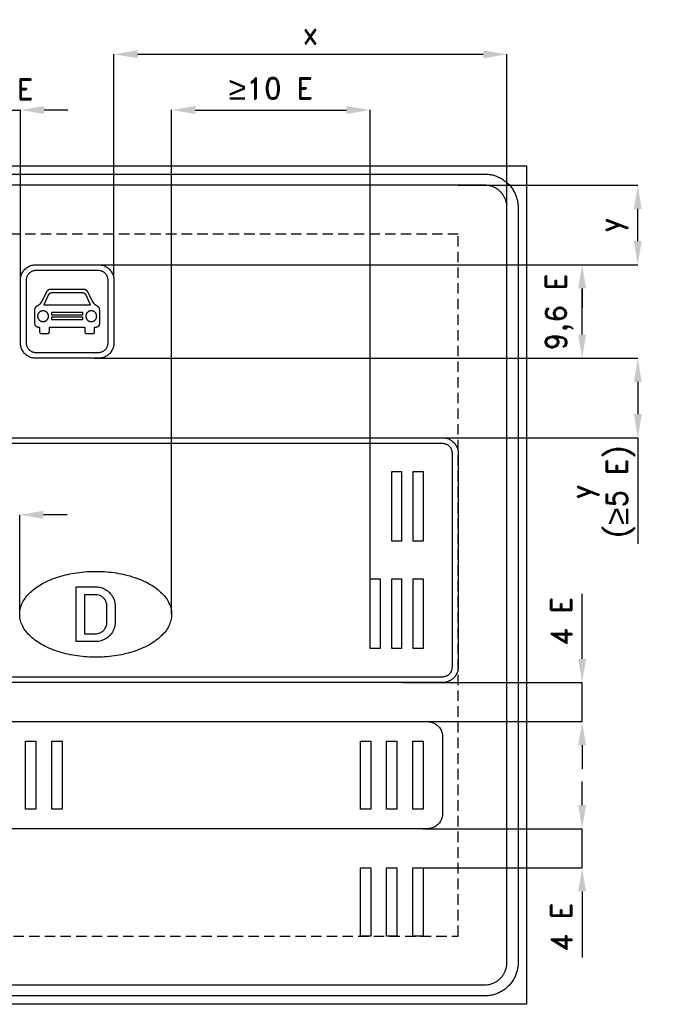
# Model space of a CAD drawing. Header units: millimetres. Extents: x 255 to 5039, y 469 to 4003.
# Tile 2 of 2: x 2755 to 5039, y 469 to 4003. Entities that reach past the tile are written whole.
import ezdxf

# ---------------------------------------------------------------- set-up
doc = ezdxf.new("R2010")
doc.units = ezdxf.units.MM
doc.header["$LTSCALE"] = 5
doc.linetypes.add('ČÁRKOVANÁX2', pattern=[1.5, 1, -0.5])
doc.layers.add('Kóty', color=2, linetype='Continuous')
doc.layers.add('Značka', color=7, linetype='Continuous')
doc.styles.get("Standard").update_dxf_attribs({"font": 'romand.shx', "height": 75})
doc.dimstyles.get("Standard").update_dxf_attribs({"dimtxt": 75, "dimasz": 85, "dimexe": 0.18, "dimexo": 0.0625, "dimgap": 37.5, "dimtad": 1, "dimdec": 0, "dimzin": 0, "dimdsep": 46, "dimtxsty": 'Standard', "dimcen": 0.09, "dimadec": 0, "dimazin": 0, "dimtfac": 1, "dimtdec": 0, "dimtofl": 0, "dimtmove": 0, "dimatfit": 3, "dimfxl": 1, "dimtolj": 1, "dimtzin": 0, "dimarcsym": 0})

# ---------------------------------------------------------------- blocks, each defined once
blk = doc.blocks.new('*D1')
at = {"layer": 'Defpoints', "color": 0, "transparency": 16777216}
for p in [(4014.7, 3678.7), (4014.7, 1996.2), (3301.5, 1870.1)]:
    blk.add_point(p, dxfattribs=at)
at = {"layer": 'Kóty', "color": 0, "lineweight": -2, "transparency": 16777216}
for p, q in [((3301.5, 1870.2), (3301.5, 3678.9)), ((3386.5, 3678.7), (3929.7, 3678.7)), ((4014.7, 1996.3), (4014.7, 3678.9))]:
    blk.add_line(p, q, dxfattribs=at)
at = {"layer": 'Kóty', "color": 0, "transparency": 16777216}
for points in [[(3386.5, 3692.9), (3386.5, 3664.6), (3301.5, 3678.7)], [(3929.7, 3692.9), (3929.7, 3664.6), (4014.7, 3678.7)]]:
    blk.add_solid(points, dxfattribs=at)
at = {"layer": 'Kóty', "color": 0, "transparency": 16777216, "insert": (3658.1, 3756.9), "char_height": 75, "attachment_point": 5}
blk.add_mtext('\\A1;{\\fArial|b0|i0|c238|p34;\\H1.08333x;≥\\Fromand|c238;\\H0.92308x;10 E}', dxfattribs=at)
blk = doc.blocks.new('*D3')
at = {"layer": 'Defpoints', "color": 0, "transparency": 16777216}
for p in [(4506, 3878.7), (4506, 3267.9), (3094, 3079.2)]:
    blk.add_point(p, dxfattribs=at)
at = {"layer": 'Kóty', "color": 0, "lineweight": -2, "transparency": 16777216}
for p, q in [((3094, 3079.2), (3094, 3878.9)), ((3179, 3878.7), (4421, 3878.7)), ((4506, 3267.9), (4506, 3878.9))]:
    blk.add_line(p, q, dxfattribs=at)
at = {"layer": 'Kóty', "color": 0, "transparency": 16777216}
for points in [[(3179, 3892.9), (3179, 3864.6), (3094, 3878.7)], [(4421, 3892.9), (4421, 3864.6), (4506, 3878.7)]]:
    blk.add_solid(points, dxfattribs=at)
at = {"layer": 'Kóty', "color": 0, "transparency": 16777216, "insert": (3800, 3953.7), "char_height": 75, "attachment_point": 5}
blk.add_mtext('\\A1;x', dxfattribs=at)
blk = doc.blocks.new('*D4')
at = {"layer": 'Defpoints', "color": 0, "transparency": 16777216}
for p in [(4331, 3408.7), (4976, 3408.7), (3038.2, 3123.5)]:
    blk.add_point(p, dxfattribs=at)
at = {"layer": 'Kóty', "color": 0, "lineweight": -2, "transparency": 16777216}
for p, q in [((4331.1, 3408.7), (4976.2, 3408.7)), ((4976, 3208.5), (4976, 3323.7)), ((3038.3, 3123.5), (4976.2, 3123.5))]:
    blk.add_line(p, q, dxfattribs=at)
at = {"layer": 'Kóty', "color": 0, "transparency": 16777216}
for points in [[(4961.9, 3323.7), (4990.2, 3323.7), (4976, 3408.7)], [(4961.9, 3208.5), (4990.2, 3208.5), (4976, 3123.5)]]:
    blk.add_solid(points, dxfattribs=at)
at = {"layer": 'Kóty', "color": 0, "transparency": 16777216, "insert": (4888.5, 3266.1), "char_height": 75, "attachment_point": 5, "rotation": 90}
blk.add_mtext('\\A1;y', dxfattribs=at)

msp = doc.modelspace()

# ---------------------------------------------------------------- linework, layer by layer
at = {"color": 251}
for points in [[(3979.3, 1168.7), (3979.3, 1413.7), (4016.4, 1413.7), (4016.4, 1168.7), (3979.3, 1168.7)], [(4073.6, 1168.7), (4073.6, 1413.7), (4110.7, 1413.7), (4110.7, 1168.7), (4073.6, 1168.7)], [(4167.9, 1168.7), (4167.9, 1413.7), (4205, 1413.7), (4205, 1168.7), (4167.9, 1168.7)]]:
    msp.add_lwpolyline(points, dxfattribs=at)
at = {"layer": 'Kóty'}
for p, q in [((2758, 3044.2), (2758, 3678.9)), ((2928, 3678.7), (2843, 3678.7)), ((3028.2, 3123.5), (4776.2, 3123.5)), ((4776, 3038.5), (4776, 2968.2)), ((4776, 2872.5), (4776, 3038.5)), ((4776, 2872.5), (4776, 2945.3)), ((3023.4, 2787.5), (4776.2, 2787.5)), ((3023.4, 2787.5), (4976.2, 2787.5)), ((4976, 2702.5), (4976, 2587.2)), ((4181.6, 2502.2), (4976.2, 2502.2)), ((2755.5, 1868.1), (2755.5, 2226)), ((2925.5, 2225.8), (2840.5, 2225.8)), ((4776, 1708.7), (4776, 1942.5)), ((4132.2, 1623.7), (4776.2, 1623.7)), ((4132.2, 1483.7), (4776.2, 1483.7)), ((4776, 1398.7), (4776, 1313.7)), ((4776, 1183.7), (4776, 1268.7)), ((4205.1, 1098.7), (4776.2, 1098.7)), ((4205.1, 958.7), (4776.2, 958.7)), ((4776, 873.7), (4776, 636.4))]:
    msp.add_line(p, q, dxfattribs=at)
for points in [[(2618, 3678.7), (2758, 3678.7)], [(4976.2, 2502.2), (4976.2, 2121)], [(4776, 1483.7), (4776.2, 1623.7)], [(4776, 958.7), (4776, 1098.7)]]:
    msp.add_lwpolyline(points, dxfattribs=at)
for points in [[(2843, 3692.9), (2843, 3664.6), (2758, 3678.7)], [(4761.9, 3038.5), (4790.2, 3038.5), (4776, 3123.5)], [(4761.9, 3038.5), (4790.2, 3038.5), (4776, 3123.5)], [(4761.9, 2872.5), (4790.2, 2872.5), (4776, 2787.5)], [(4761.9, 2872.5), (4790.2, 2872.5), (4776, 2787.5)], [(4961.9, 2702.5), (4990.2, 2702.5), (4976, 2787.5)], [(4961.9, 2587.2), (4990.2, 2587.2), (4976, 2502.2)], [(2840.5, 2240), (2840.5, 2211.6), (2755.5, 2225.8)], [(4761.9, 1708.7), (4790.2, 1708.7), (4776, 1623.7)], [(4761.9, 1398.7), (4790.2, 1398.7), (4776, 1483.7)], [(4761.9, 1183.7), (4790.2, 1183.7), (4776, 1098.7)], [(4761.9, 873.7), (4790.2, 873.7), (4776, 958.7)]]:
    msp.add_solid(points, dxfattribs=at)
at = {"layer": 'Značka', "color": 5}
for points in [[(576, 468.7), (576, 3478.7), (4576, 3478.7), (4576, 468.7), (576, 468.7)], [(2982.2, 2943.7), (2982.2, 2952.4), (2869.9, 2952.4), (2869.9, 2943.7), (2982.2, 2943.7)], [(2982.2, 2927), (2982.2, 2935.2), (2869.9, 2935.2), (2869.9, 2927), (2982.2, 2927)], [(3979.3, 713.7), (3979.3, 958.7), (4016.4, 958.7), (4016.4, 713.7), (3979.3, 713.7)], [(4073.6, 713.7), (4073.6, 958.7), (4110.7, 958.7), (4110.7, 713.7), (4073.6, 713.7)], [(4167.9, 713.7), (4167.9, 958.7), (4205, 958.7), (4205, 713.7), (4167.9, 713.7)]]:
    msp.add_lwpolyline(points, dxfattribs=at)
for points in [[(726, 3448.7), (4426, 3448.7), (4426.5, 3448.7), (4427, 3448.7, -0.03218), (4442.5, 3447.7, -0.035459), (4457.7, 3444.5, -0.036272), (4472.4, 3439.5, -0.034417), (4486.3, 3432.5, -0.03372), (4499.2, 3423.9, -0.034076), (4510.9, 3413.6, -0.034204), (4521.2, 3402, -0.034215), (4529.8, 3389, -0.03402), (4536.7, 3375.1, -0.033415), (4541.8, 3360.4, -0.034111), (4545, 3345.2, -0.036748), (4546, 3329.7), (4546, 3329.2), (4546, 3328.7), (4546, 618.7), (4546, 618.3), (4546, 617.8, -0.032179), (4544.9, 602.3, -0.035457), (4541.8, 587.1, -0.036267), (4536.8, 572.4, -0.034424), (4529.8, 558.5, -0.033731), (4521.2, 545.5, -0.034079), (4510.9, 533.9, -0.034202), (4499.2, 523.6, -0.034215), (4486.3, 515, -0.034038), (4472.4, 508, -0.033411), (4457.7, 503, -0.034125), (4442.4, 499.8, -0.036744), (4427, 498.7), (4426.5, 498.7), (4426, 498.7), (726, 498.7)], [(726, 538.7), (4426, 538.7), (4426.3, 538.7), (4426.6, 538.7, 0.032178), (4437, 539.5, 0.035444), (4447.1, 541.6, 0.036267), (4456.9, 544.9, 0.034422), (4466.2, 549.6, 0.033731), (4474.8, 555.3, 0.034071), (4482.6, 562.2, 0.034205), (4489.4, 569.9, 0.034223), (4495.2, 578.6, 0.034048), (4499.8, 587.8), (4503.2, 597.6), (4505.3, 607.8, 0.036741), (4506, 618.1), (4506, 618.4), (4506, 618.7), (4506, 3328.7), (4506, 3329.1), (4506, 3329.4, 0.032177), (4505.3, 3339.7, 0.035443), (4503.2, 3349.9, 0.036259), (4499.9, 3359.7, 0.034425), (4495.2, 3368.9, 0.033741), (4489.4, 3377.5, 0.034066), (4482.6, 3385.3, 0.034182), (4474.8, 3392.2, 0.034226), (4466.2, 3397.9, 0.034056), (4456.9, 3402.6, 0.033425), (4447.1, 3405.9, 0.034151), (4437, 3408.1, 0.036743), (4426.6, 3408.7), (4426.3, 3408.7), (4426, 3408.7), (726, 3408.7)], [(2814, 2787.5), (2813.8, 2787.5), (2813.6, 2787.5, -0.03219), (2806.3, 2788, -0.035446), (2799.2, 2789.5, -0.036239), (2792.4, 2791.8, -0.034385), (2785.9, 2795.1, -0.03366), (2779.9, 2799.1, -0.034111), (2774.4, 2803.9, -0.034263), (2769.6, 2809.3, -0.034208), (2765.6, 2815.4, -0.034026), (2762.3, 2821.9, -0.033418), (2760, 2828.7, -0.034113), (2758.5, 2835.8, -0.036742), (2758, 2843.1), (2758, 2843.3), (2758, 2843.5), (2758, 3067.5), (2758, 3067.7), (2758, 3067.9, -0.03219), (2758.5, 3075.2, -0.035446), (2760, 3082.3, -0.036239), (2762.3, 3089.1, -0.034385), (2765.6, 3095.6, -0.03366), (2769.6, 3101.7, -0.034111), (2774.4, 3107.1, -0.034263), (2779.9, 3111.9, -0.034208), (2785.9, 3115.9, -0.034026), (2792.4, 3119.2, -0.033418), (2799.2, 3121.5, -0.034113), (2806.3, 3123, -0.036742), (2813.6, 3123.5), (2813.8, 3123.5), (2814, 3123.5), (3038, 3123.5), (3038.2, 3123.5), (3038.5, 3123.5, -0.03219), (3045.7, 3123, -0.035446), (3052.8, 3121.5, -0.036239), (3059.7, 3119.2, -0.034385), (3066.1, 3115.9, -0.03366), (3072.2, 3111.9, -0.034111), (3077.6, 3107.1, -0.034263), (3082.4, 3101.7, -0.034208), (3086.4, 3095.6, -0.034026), (3089.7, 3089.1, -0.033418), (3092, 3082.3, -0.034113), (3093.5, 3075.2, -0.036742), (3094, 3067.9), (3094, 3067.7), (3094, 3067.5), (3094, 2843.5), (3094, 2843.3), (3094, 2843.1, -0.03219), (3093.5, 2835.8, -0.035446), (3092, 2828.7, -0.036239), (3089.7, 2821.8, -0.034385), (3086.4, 2815.4, -0.03366), (3082.4, 2809.3, -0.034111), (3077.6, 2803.9, -0.034263), (3072.2, 2799.1, -0.034208), (3066.1, 2795.1, -0.034026), (3059.7, 2791.8, -0.033418), (3052.8, 2789.5, -0.034113), (3045.7, 2788, -0.036742), (3038.5, 2787.5), (3038.2, 2787.5), (3038, 2787.5), (2814, 2787.5)], [(2814, 2787.5), (2813.8, 2787.5), (2813.6, 2787.5, -0.03219), (2806.3, 2788, -0.035446), (2799.2, 2789.5, -0.036239), (2792.4, 2791.8, -0.034385), (2785.9, 2795.1, -0.03366), (2779.9, 2799.1, -0.034111), (2774.4, 2803.9, -0.034263), (2769.6, 2809.3, -0.034208), (2765.6, 2815.4, -0.034026), (2762.3, 2821.9, -0.033418), (2760, 2828.7, -0.034113), (2758.5, 2835.8, -0.036742), (2758, 2843.1), (2758, 2843.3), (2758, 2843.5), (2758, 3067.5), (2758, 3067.7), (2758, 3067.9, -0.03219), (2758.5, 3075.2, -0.035446), (2760, 3082.3, -0.036239), (2762.3, 3089.1, -0.034385), (2765.6, 3095.6, -0.03366), (2769.6, 3101.7, -0.034111), (2774.4, 3107.1, -0.034263), (2779.9, 3111.9, -0.034208), (2785.9, 3115.9, -0.034026), (2792.4, 3119.2, -0.033418), (2799.2, 3121.5, -0.034113), (2806.3, 3123, -0.036742), (2813.6, 3123.5), (2813.8, 3123.5), (2814, 3123.5), (3038, 3123.5), (3038.2, 3123.5), (3038.5, 3123.5, -0.03219), (3045.7, 3123, -0.035446), (3052.8, 3121.5, -0.036239), (3059.7, 3119.2, -0.034385), (3066.1, 3115.9, -0.03366), (3072.2, 3111.9, -0.034111), (3077.6, 3107.1, -0.034263), (3082.4, 3101.7, -0.034208), (3086.4, 3095.6, -0.034026), (3089.7, 3089.1, -0.033418), (3092, 3082.3, -0.034113), (3093.5, 3075.2, -0.036742), (3094, 3067.9), (3094, 3067.7), (3094, 3067.5), (3094, 2843.5), (3094, 2843.3), (3094, 2843.1, -0.03219), (3093.5, 2835.8, -0.035446), (3092, 2828.7, -0.036239), (3089.7, 2821.8, -0.034385), (3086.4, 2815.4, -0.03366), (3082.4, 2809.3, -0.034111), (3077.6, 2803.9, -0.034263), (3072.2, 2799.1, -0.034208), (3066.1, 2795.1, -0.034026), (3059.7, 2791.8, -0.033418), (3052.8, 2789.5, -0.034113), (3045.7, 2788, -0.036742), (3038.5, 2787.5), (3038.2, 2787.5), (3038, 2787.5), (2814, 2787.5)], [(2814, 2808.5), (3038, 2808.5), (3038.2, 2808.5), (3038.3, 2808.5, 0.032195), (3042.8, 2808.8, 0.035402), (3047.3, 2809.7, 0.036219), (3051.5, 2811.2, 0.034407), (3055.6, 2813.2, 0.033693), (3059.4, 2815.7, 0.034084), (3062.8, 2818.7, 0.03418), (3065.8, 2822.1, 0.034209), (3068.3, 2825.9, 0.034051), (3070.3, 2830, 0.033451), (3071.8, 2834.3, 0.034117), (3072.7, 2838.7, 0.036731), (3073, 2843.2), (3073, 2843.4), (3073, 2843.5), (3073, 3067.5), (3073, 3067.6), (3073, 3067.8, 0.032195), (3072.7, 3072.3, 0.035402), (3071.8, 3076.7, 0.036219), (3070.3, 3081, 0.034407), (3068.3, 3085.1, 0.033693), (3065.8, 3088.8, 0.034084), (3062.8, 3092.2, 0.03418), (3059.4, 3095.2, 0.034209), (3055.6, 3097.8, 0.034051), (3051.5, 3099.8, 0.033451), (3047.3, 3101.3, 0.034117), (3042.8, 3102.2, 0.036731), (3038.3, 3102.5), (3038.2, 3102.5), (3038, 3102.5), (2814, 3102.5), (2813.9, 3102.5), (2813.7, 3102.5, 0.032195), (2809.2, 3102.2, 0.035402), (2804.8, 3101.3, 0.036219), (2800.5, 3099.8, 0.034407), (2796.4, 3097.8, 0.033693), (2792.7, 3095.2, 0.034084), (2789.3, 3092.2, 0.03418), (2786.3, 3088.8, 0.034209), (2783.8, 3085.1, 0.034051), (2781.7, 3081, 0.033451), (2780.3, 3076.7, 0.034117), (2779.3, 3072.3, 0.036731), (2779, 3067.8), (2779, 3067.6), (2779, 3067.5), (2779, 2843.5), (2779, 2843.4), (2779, 2843.2, 0.032195), (2779.3, 2838.7, 0.035402), (2780.3, 2834.3, 0.036219), (2781.7, 2830, 0.034407), (2783.8, 2825.9, 0.033693), (2786.3, 2822.1, 0.034084), (2789.3, 2818.7, 0.03418), (2792.7, 2815.7, 0.034209), (2796.4, 2813.2, 0.034051), (2800.5, 2811.2, 0.033451), (2804.8, 2809.7, 0.034117), (2809.2, 2808.8, 0.036731), (2813.7, 2808.5), (2813.9, 2808.5), (2814, 2808.5)], [(2985.4, 3036), (2986.8, 3035.8), (2988.1, 3035.6, -0.017013), (2989.3, 3035.3, -0.02161), (2990.4, 3034.9, -0.025016), (2991.6, 3034.4, -0.021103), (2992.8, 3033.7, -0.020092), (2993.9, 3033, -0.020311), (2995, 3032.1, -0.019747), (2996, 3031.3, -0.023048), (2996.8, 3030.4, -0.023194), (2997.6, 3029.4, -0.018873), (2998.3, 3028.3), (2998.8, 3027.5), (2999.3, 3026.6), (3018, 2989.1), (3020.4, 2985.5), (3020.8, 2985.1), (3021.3, 2984.6), (3021.7, 2984.2), (3022.2, 2983.7), (3022.7, 2983.3), (3023.1, 2982.9), (3023.6, 2982.5), (3024.1, 2982.2), (3024.5, 2981.9), (3024.9, 2981.6), (3025.6, 2981.1), (3026.4, 2980.6), (3033.4, 2976.1), (3034.4, 2975.4, -0.012718), (3035.4, 2974.7, -0.021065), (3036.5, 2973.8, -0.025286), (3037.5, 2972.8, -0.023565), (3038.3, 2971.8, -0.020269), (3039.1, 2970.8, -0.017631), (3039.7, 2969.8, -0.017504), (3040.2, 2968.7, -0.016644), (3040.7, 2967.8, -0.0198), (3041, 2966.8, -0.023343), (3041.3, 2965.6, -0.015269), (3041.6, 2964.3), (3041.7, 2963.7), (3041.7, 2963.2), (3041.7, 2911.3, -0.006972), (3041.6, 2909.8, -0.021227), (3041.3, 2908.2, -0.033796), (3040.8, 2906.6, -0.040511), (3040.1, 2905, -0.037331), (3039.2, 2903.7, -0.031878), (3038.2, 2902.5, -0.027817), (3037.1, 2901.5, -0.027449), (3035.9, 2900.6, -0.025916), (3034.8, 2900, -0.031448), (3033.6, 2899.4, -0.037117), (3032.1, 2899, -0.024728), (3030.5, 2898.7, -0.006174), (3029.8, 2898.6), (3029, 2898.5), (3023.5, 2898.5), (3023.5, 2881.5, -0.014595), (3023.4, 2880.3, -0.044365), (3023.1, 2879.1, -0.079437), (3022.3, 2877.5, -0.085322), (3021, 2876.3, -0.082716), (3019.2, 2875.4, -0.025978), (3017.2, 2875), (2997.4, 2875, -0.019508), (2995.8, 2875.3, -0.059675), (2994.3, 2875.9, -0.076987), (2992.9, 2876.9, -0.081142), (2991.9, 2878.4, -0.063625), (2991.4, 2879.9, -0.020445), (2991.1, 2881.5), (2991.1, 2898.5), (2861, 2898.5), (2861, 2881.5, -0.013977), (2860.8, 2880.3, -0.04231), (2860.5, 2879.1, -0.079434), (2859.6, 2877.5, -0.086004), (2858.3, 2876.3, -0.078912), (2856.5, 2875.4, -0.024812), (2854.6, 2875), (2834.9, 2875, -0.020446), (2833.1, 2875.3, -0.063736), (2831.5, 2875.9, -0.077122), (2830.2, 2877, -0.081368), (2829.2, 2878.4, -0.064426), (2828.7, 2879.9, -0.020803), (2828.5, 2881.5), (2828.5, 2898.5), (2823, 2898.5), (2822.1, 2898.6), (2821.2, 2898.7, -0.024046), (2819.7, 2899, -0.036495), (2818.3, 2899.5, -0.030718), (2817.2, 2900, -0.024179), (2816.1, 2900.6, -0.028143), (2814.9, 2901.6, -0.029178), (2813.8, 2902.6, -0.034021), (2812.7, 2903.9, -0.039934), (2811.8, 2905.3, -0.041757), (2811.1, 2906.9, -0.03398), (2810.7, 2908.6, -0.017814), (2810.5, 2910, -0.005948), (2810.3, 2911.3), (2810.3, 2963.2), (2810.4, 2963.9, -0.005207), (2810.5, 2964.6, -0.0149), (2810.7, 2965.8, -0.023044), (2811.1, 2966.9, -0.019567), (2811.4, 2967.8, -0.015697), (2811.8, 2968.7, -0.01767), (2812.4, 2969.8, -0.018665), (2813, 2970.9, -0.021696), (2813.8, 2972, -0.025251), (2814.7, 2973, -0.026017), (2815.7, 2974, -0.020931), (2816.8, 2974.9), (2817.7, 2975.5), (2818.6, 2976.1), (2825.7, 2980.6), (2826.4, 2981.1), (2827.2, 2981.6), (2827.6, 2981.9), (2828, 2982.2), (2828.4, 2982.6), (2828.9, 2982.9), (2829.4, 2983.4), (2829.9, 2983.8), (2830.4, 2984.3), (2830.9, 2984.8), (2831.2, 2985.1), (2831.6, 2985.5), (2834, 2989.1), (2852.7, 3026.6), (2853.1, 3027.3), (2853.5, 3028, -0.016234), (2854.2, 3029.1, -0.024923), (2855, 3030.1, -0.021305), (2855.7, 3030.9), (2856.5, 3031.7, -0.019208), (2857.5, 3032.6, -0.02007), (2858.7, 3033.4, -0.023484), (2859.9, 3034.1, -0.027531), (2861.3, 3034.7, -0.028379), (2862.7, 3035.3, -0.022779), (2864.3, 3035.6), (2865.4, 3035.8), (2866.6, 3036), (2985.4, 3036)], [(3010.2, 2979.2), (2993, 3016), (2992.5, 3016.6), (2991.9, 3017.2, 0.017795), (2991, 3018.2, 0.027587), (2990, 3019, 0.024591), (2989.1, 3019.7, 0.019296), (2988.1, 3020.2, 0.018168), (2987, 3020.7, 0.018687), (2985.9, 3021.2, 0.018109), (2984.9, 3021.5, 0.020845), (2983.9, 3021.7, 0.021536), (2982.9, 3021.9, 0.017887), (2981.8, 3022), (2980.9, 3022), (2980.1, 3022), (2871.9, 3022), (2871, 3022), (2870, 3022), (2869, 3021.9), (2867.9, 3021.7), (2866.9, 3021.4), (2866, 3021.1), (2864.9, 3020.7), (2863.9, 3020.2, 0.020756), (2862.9, 3019.6, 0.025275), (2862, 3019, 0.028103), (2860.9, 3018, 0.017717), (2859.9, 3017), (2859.5, 3016.5), (2859, 3016), (2841.9, 2979.2), (3010.2, 2979.2)], [(2858.9, 2938.6, 0.009607), (2858.7, 2941, 0.029128), (2858.3, 2943.4, 0.038595), (2857.5, 2945.8, 0.03424), (2856.4, 2948.1, 0.033112), (2855, 2950.2, 0.03439), (2853.4, 2952.2, 0.034706), (2851.5, 2953.9, 0.034547), (2849.4, 2955.3, 0.034401), (2847.1, 2956.5, 0.034405), (2844.7, 2957.3, 0.034449), (2842.2, 2957.9, 0.034444), (2839.7, 2958, 0.034387), (2837.1, 2957.9, 0.034448), (2834.6, 2957.4, 0.034367), (2832.2, 2956.7, 0.03445), (2829.9, 2955.6, 0.034454), (2827.8, 2954.2, 0.034427), (2825.9, 2952.5, 0.034438), (2824.1, 2950.6, 0.034558), (2822.7, 2948.5, 0.034447), (2821.5, 2946.3, 0.034462), (2820.7, 2943.9, 0.034426), (2820.2, 2941.4, 0.034444), (2820, 2938.8, 0.034483), (2820.1, 2936.3, 0.034354), (2820.6, 2933.8, 0.034426), (2821.3, 2931.4, 0.034538), (2822.5, 2929.1, 0.034454), (2823.8, 2926.9, 0.034487), (2825.5, 2925, 0.034438), (2827.4, 2923.3, 0.0344), (2829.5, 2921.9, 0.034447), (2831.7, 2920.7, 0.034462), (2834.1, 2919.9, 0.034409), (2836.6, 2919.3, 0.034444), (2839.2, 2919.1, 0.034483), (2841.7, 2919.3, 0.034354), (2844.2, 2919.7, 0.034367), (2846.6, 2920.5, 0.034365), (2848.9, 2921.6, 0.034405), (2851.1, 2923, 0.034362), (2853, 2924.7, 0.034356), (2854.7, 2926.5, 0.03454), (2856.1, 2928.6, 0.034428), (2857.3, 2930.9, 0.033661), (2858.1, 2933.3, 0.034534), (2858.7, 2935.8, 0.037281), (2858.9, 2938.3), (2858.9, 2938.5), (2858.9, 2938.6)], [(3032.1, 2938.6, 0.009607), (3031.9, 2941, 0.029328), (3031.5, 2943.4, 0.038595), (3030.7, 2945.8, 0.03424), (3029.6, 2948.1, 0.033112), (3028.2, 2950.2, 0.03439), (3026.5, 2952.2, 0.034706), (3024.7, 2953.9, 0.034547), (3022.6, 2955.3, 0.034401), (3020.3, 2956.5, 0.034405), (3017.9, 2957.3, 0.034449), (3015.4, 2957.9, 0.034444), (3012.9, 2958, 0.034387), (3010.3, 2957.9, 0.034448), (3007.8, 2957.4, 0.034367), (3005.4, 2956.7, 0.03445), (3003.1, 2955.6, 0.03435), (3001, 2954.2, 0.034427), (2999, 2952.5, 0.034438), (2997.3, 2950.6, 0.034558), (2995.9, 2948.5, 0.034447), (2994.7, 2946.3, 0.034462), (2993.9, 2943.9, 0.034426), (2993.3, 2941.4, 0.034444), (2993.2, 2938.8, 0.034483), (2993.3, 2936.3, 0.034354), (2993.7, 2933.8, 0.034426), (2994.5, 2931.4, 0.034538), (2995.6, 2929.1, 0.034454), (2997, 2926.9, 0.034487), (2998.7, 2925, 0.0345), (3000.6, 2923.3, 0.034348), (3002.7, 2921.9, 0.034447), (3004.9, 2920.7, 0.034462), (3007.3, 2919.9, 0.034409), (3009.8, 2919.3, 0.034444), (3012.3, 2919.1, 0.034483), (3014.9, 2919.3, 0.034354), (3017.4, 2919.7, 0.034426), (3019.8, 2920.5, 0.034365), (3022.1, 2921.6, 0.034405), (3024.2, 2923, 0.034362), (3026.2, 2924.7, 0.034356), (3027.9, 2926.5, 0.03454), (3029.3, 2928.6, 0.034428), (3030.5, 2930.9, 0.033661), (3031.3, 2933.3, 0.034534), (3031.9, 2935.8, 0.037281), (3032.1, 2938.3), (3032.1, 2938.5), (3032.1, 2938.6)]]:
    msp.add_lwpolyline(points, format="xyb", dxfattribs=at)
at = {"layer": 'Značka', "color": 6, "linetype": 'ČÁRKOVANÁX2', "ltscale": 7.5}
msp.add_lwpolyline([(821, 713.7), (4331, 713.7), (4331, 3233.7), (821, 3233.7)], close=True, dxfattribs=at)
at = {"layer": 'Značka', "color": 3}
for points in [[(877, 2502.2), (4275, 2502.2), (4275.2, 2502.2), (4275.5, 2502.2, -0.032173), (4282.7, 2501.7, -0.035413), (4289.8, 2500.3, -0.03627), (4296.7, 2497.9, -0.034416), (4303.1, 2494.7, -0.033716), (4309.2, 2490.6, -0.034112), (4314.6, 2485.8, -0.034252), (4319.4, 2480.4, -0.034235), (4323.4, 2474.4, -0.034056), (4326.7, 2467.9, -0.033424), (4329, 2461, -0.034116), (4330.5, 2453.9, -0.036746), (4331, 2446.7), (4331, 2446.5), (4331, 2446.2), (4331, 1679.7), (4331, 1679.5), (4331, 1679.3), (4330.5, 1672.1, -0.03545), (4329, 1665, -0.036245), (4326.7, 1658.1, -0.034416), (4323.4, 1651.6, -0.033669), (4319.4, 1645.6, -0.034077), (4314.6, 1640.1, -0.034213), (4309.2, 1635.3, -0.034209), (4303.1, 1631.3, -0.03404), (4296.7, 1628.1, -0.033402), (4289.8, 1625.7, -0.03413), (4282.7, 1624.2, -0.036742), (4275.5, 1623.7), (4275.2, 1623.7), (4275, 1623.7), (877, 1623.7)], [(877, 2502.2), (4275, 2502.2), (4275.2, 2502.2), (4275.5, 2502.2, -0.032173), (4282.7, 2501.7, -0.035413), (4289.8, 2500.3, -0.03627), (4296.7, 2497.9, -0.034416), (4303.1, 2494.7, -0.033716), (4309.2, 2490.6, -0.034112), (4314.6, 2485.8, -0.034252), (4319.4, 2480.4, -0.034235), (4323.4, 2474.4, -0.034056), (4326.7, 2467.9, -0.033424), (4329, 2461, -0.034116), (4330.5, 2453.9, -0.036746), (4331, 2446.7), (4331, 2446.5), (4331, 2446.2), (4331, 1679.7), (4331, 1679.5), (4331, 1679.3), (4330.5, 1672.1, -0.03545), (4329, 1665, -0.036245), (4326.7, 1658.1, -0.034416), (4323.4, 1651.6, -0.033669), (4319.4, 1645.6, -0.034077), (4314.6, 1640.1, -0.034213), (4309.2, 1635.3, -0.034209), (4303.1, 1631.3, -0.03404), (4296.7, 1628.1, -0.033402), (4289.8, 1625.7, -0.03413), (4282.7, 1624.2, -0.036742), (4275.5, 1623.7), (4275.2, 1623.7), (4275, 1623.7), (877, 1623.7)], [(877, 1644.7), (4275, 1644.7), (4275.2, 1644.7), (4275.3, 1644.7, 0.032169), (4279.8, 1645.1, 0.035455), (4284.3, 1646, 0.03627), (4288.5, 1647.4, 0.034431), (4292.6, 1649.5, 0.033715), (4296.4, 1652), (4299.8, 1655), (4302.8, 1658.4), (4305.3, 1662.2), (4307.3, 1666.2), (4308.8, 1670.5), (4309.7, 1675), (4310, 1679.5), (4310, 1679.6), (4310, 1679.7), (4310, 2446.2), (4310, 2446.4), (4310, 2446.5), (4309.7, 2451), (4308.8, 2455.5), (4307.3, 2459.8), (4305.3, 2463.8, 0.033679), (4302.8, 2467.6, 0.034065), (4299.8, 2471, 0.034201), (4296.4, 2474, 0.034208), (4292.6, 2476.5, 0.034003), (4288.5, 2478.5, 0.033426), (4284.3, 2480, 0.034143), (4279.8, 2480.9, 0.036731), (4275.3, 2481.2), (4275.2, 2481.2), (4275, 2481.2), (877, 2481.2)]]:
    msp.add_lwpolyline(points, format="xyb", dxfattribs=at)
for points in [[(4092, 2131.2), (4092, 2381.2), (4127.7, 2381.2), (4127.7, 2131.2), (4092, 2131.2)], [(4169.4, 2131.2), (4169.4, 2381.2), (4205, 2381.2), (4205, 2131.2), (4169.4, 2131.2)], [(4014.7, 1746.2), (4014.7, 1996.2), (4050.4, 1996.2), (4050.4, 1746.2), (4014.7, 1746.2)], [(4092, 1746.2), (4092, 1996.2), (4127.7, 1996.2), (4127.7, 1746.2), (4092, 1746.2)], [(4169.4, 1746.2), (4169.4, 1996.2), (4205, 1996.2), (4205, 1746.2), (4169.4, 1746.2)]]:
    msp.add_lwpolyline(points, dxfattribs=at)
at = {"layer": 'Značka', "color": 251}
for points in [[(3301.5, 1868.7), (3301.5, 1867.7), (3301.5, 1866.7, -0.057149), (3298.6, 1846.3, -0.05523), (3291.3, 1826.9, -0.055801), (3279, 1807.1, -0.040753), (3263.1, 1790, -0.036423), (3242.1, 1772.7, -0.029888), (3219, 1758.4, -0.028208), (3191.1, 1744.9, -0.02367), (3161.9, 1734.4, -0.022493), (3129.1, 1725.5, -0.020433), (3095.7, 1719.5, -0.019993), (3060.4, 1715.7, -0.019368), (3024.9, 1714.8, -0.019387), (2989.6, 1716.2, -0.020135), (2954.4, 1720.5, -0.02066), (2921.3, 1727, -0.022967), (2888.9, 1736.4, -0.024139), (2860.3, 1747.4, -0.028697), (2833, 1761.3, -0.030778), (2810.5, 1775.9, -0.038628), (2790.3, 1793.5, -0.04167), (2775.3, 1810.9, -0.053558), (2763.9, 1830.8, -0.054927), (2757.4, 1850.3, -0.061568), (2755.5, 1870.8, -0.061492), (2758.4, 1891.2, -0.053555), (2765.8, 1910.5, -0.051889), (2778.1, 1930.3, -0.040308), (2793.9, 1947.5, -0.037309), (2814.9, 1964.8, -0.029894), (2838, 1979.1, -0.027944), (2866, 1992.6, -0.023656), (2895.1, 2003.1, -0.022561), (2927.9, 2012, -0.020439), (2961.3, 2018, -0.019969), (2996.6, 2021.8, -0.019368), (3032.1, 2022.7, -0.01939), (3067.5, 2021.2, -0.020137), (3102.6, 2017, -0.020659), (3135.7, 2010.5, -0.022961), (3168.1, 2001.1, -0.024132), (3196.7, 1990.1, -0.028686), (3224.1, 1976.2, -0.030779), (3246.5, 1961.6, -0.038721), (3266.7, 1944, -0.041678), (3281.7, 1926.6, -0.052951), (3293.1, 1906.7, -0.052273), (3299.5, 1888.1, -0.061047), (3301.5, 1868.7)], [(2958.4, 1770.8), (2958.4, 1966.7), (3031, 1966.7, -0.002936), (3033.3, 1966.7, -0.008865), (3035.6, 1966.7, -0.074833), (3051.6, 1963.5, -0.064096), (3066.4, 1956, -0.051993), (3077.2, 1947.5, -0.052238), (3086.1, 1937, -0.0463), (3092.3, 1926.2, -0.045158), (3096.4, 1914.4), (3097.6, 1909.2), (3098.5, 1903.9), (3098.6, 1902.7), (3098.7, 1901.6), (3098.7, 1837.9), (3098.7, 1837), (3098.7, 1836.1, -0.035176), (3097.9, 1829.2, -0.027845), (3096.3, 1822.4, -0.066998), (3088.7, 1804.9, -0.07401), (3076.6, 1790.1, -0.055401), (3065.7, 1781.5, -0.049357), (3053.1, 1775.4, -0.035146), (3043.9, 1772.5, -0.04115), (3034.4, 1771, -0.006151), (3032.6, 1770.9), (3030.8, 1770.8), (2958.4, 1770.8)], [(2988.1, 1938.7), (2988.1, 1799), (3028.6, 1799, 0.003052), (3030.1, 1799, 0.009163), (3031.5, 1799, 0.064921), (3039.8, 1800.5, 0.055469), (3047.7, 1803.9, 0.060179), (3055.6, 1809.4, 0.064192), (3061.8, 1816.7, 0.04679), (3065.3, 1822.8, 0.042298), (3067.7, 1829.5), (3068.4, 1832.6), (3068.8, 1835.8), (3068.9, 1836.8), (3068.9, 1837.7), (3068.9, 1900.4), (3068.9, 1901.5), (3068.7, 1902.5, 0.038457), (3067.6, 1908.5, 0.037903), (3065.5, 1914.3, 0.064325), (3060.4, 1923.2, 0.066851), (3053, 1930.5, 0.069126), (3044.2, 1935.8, 0.078391), (3034.4, 1938.4, 0.012481), (3032.4, 1938.6), (3030.5, 1938.7), (2988.1, 1938.7)], [(877, 1483.7), (4219, 1483.7), (4219.2, 1483.7), (4219.5, 1483.7, -0.032182), (4226.7, 1483.2, -0.035446), (4233.8, 1481.8, -0.036254), (4240.7, 1479.4, -0.034393), (4247.1, 1476.2, -0.033716), (4253.2, 1472.1, -0.034118), (4258.6, 1467.3, -0.034246), (4263.4, 1461.9, -0.034231), (4267.4, 1455.9, -0.034044), (4270.7, 1449.4), (4273, 1442.5), (4274.5, 1435.4), (4275, 1428.2), (4275, 1428), (4275, 1427.7), (4275, 1154.7), (4275, 1154.5), (4275, 1154.3), (4274.5, 1147.1), (4273, 1140), (4270.7, 1133.1), (4267.4, 1126.6), (4263.4, 1120.6, -0.034094), (4258.6, 1115.1, -0.034225), (4253.2, 1110.3, -0.034215), (4247.1, 1106.3, -0.034025), (4240.7, 1103.1, -0.03341), (4233.8, 1100.7, -0.034121), (4226.7, 1099.2, -0.036742), (4219.5, 1098.7), (4219.2, 1098.7), (4219, 1098.7), (877, 1098.7)]]:
    msp.add_lwpolyline(points, format="xyb", dxfattribs=at)
for points in [[(2777, 1168.7), (2777, 1413.7), (2814.1, 1413.7), (2814.1, 1168.7), (2777, 1168.7)], [(2871.3, 1168.7), (2871.3, 1413.7), (2908.4, 1413.7), (2908.4, 1168.7), (2871.3, 1168.7)]]:
    msp.add_lwpolyline(points, dxfattribs=at)

# ---------------------------------------------------------------- texts
at = {"layer": 'Kóty', "insert": (2716.6, 3753.7), "char_height": 75, "attachment_point": 5}
msp.add_mtext('\\A1;4 E', dxfattribs=at)
at = {"layer": 'Kóty', "char_height": 75, "attachment_point": 5, "rotation": 90}
for s, insert in [('\\A1;9,6 E', (4693.9, 2953.8)), ('\\A1;y{\\A0;\\H0.5x;\\P}({\\fArial|b0|i0|c0|p34;\\H1.08333x;≥\\Fromand|c238;\\H0.92308x;5 E)}', (4851.2, 2308.8)), ('\\A1;4 E', (4701, 1843.3)), ('\\A1;4 E', (4701, 745.6))]:
    msp.add_mtext(s, dxfattribs=dict(at, insert=insert))

# ---------------------------------------------------------------- dimensions: what is measured, and where the dimension line sits
at = {"layer": 'Kóty'}
for base, p1, p2, text, picture, middle in [((4506, 3878.7), (3094, 3079.2), (4506, 3267.9), 'x', '*D3', (3800, 3953.7)), ((4014.7, 3678.7), (3301.5, 1870.1), (4014.7, 1996.2), '{\\fArial|b0|i0|c238|p34;\\H1.08333x;≥\\Fromand|c238;\\H0.92308x;10 E}', '*D1', (3658.1, 3756.9))]:
    dim = msp.add_linear_dim(base=base, p1=p1, p2=p2, text=text, dimstyle='Standard', dxfattribs=at)
    dim.commit()
    dim.dimension.update_dxf_attribs({"geometry": picture, "text_midpoint": middle})
dim = msp.add_linear_dim(base=(4976, 3408.7), p1=(3038.2, 3123.5), p2=(4331, 3408.7), angle=90, text='y', dimstyle='Standard', dxfattribs=at)
dim.commit()
dim.dimension.update_dxf_attribs({"geometry": '*D4', "text_midpoint": (4888.5, 3266.1)})

doc.saveas('drawing.dxf')
